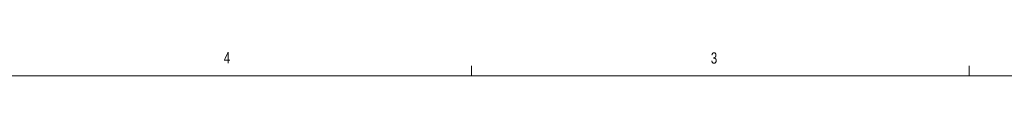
# Model space of a CAD drawing. Header units: inches. Extents: x 0.3 to 33.9, y 0.2 to 21.6.
# Tile 15 of 19: x 17.403 to 25.563, y 21.411 to 21.609. Entities that reach past the tile are written whole.
import ezdxf

# ---------------------------------------------------------------- set-up
doc = ezdxf.new("R2010")
doc.units = ezdxf.units.IN
doc.header["$MEASUREMENT"] = 0
doc.styles.add('SLDTEXTSTYLE0', font='TXT', dxfattribs={"width": 0.75})

msp = doc.modelspace()

# ---------------------------------------------------------------- linework, layer by layer
at = {"color": 7, "linetype": 'Continuous', "lineweight": 0}
for p, q in [((21.1479, 21.4106), (21.1479, 21.4954)), ((25.2729, 21.4106), (25.2729, 21.4954)), ((0.5229, 21.4106), (33.5229, 21.4106))]:
    msp.add_line(p, q, dxfattribs=at)

# ---------------------------------------------------------------- texts
at = {"color": 7, "linetype": 'Continuous', "lineweight": 0, "char_height": 0.0938, "attachment_point": 1, "style": 'SLDTEXTSTYLE0'}
for s, insert in [('4', (19.0952, 21.6087)), ('3', (23.1313, 21.6062))]:
    msp.add_mtext(s, dxfattribs=dict(at, insert=insert))

doc.saveas('drawing.dxf')
